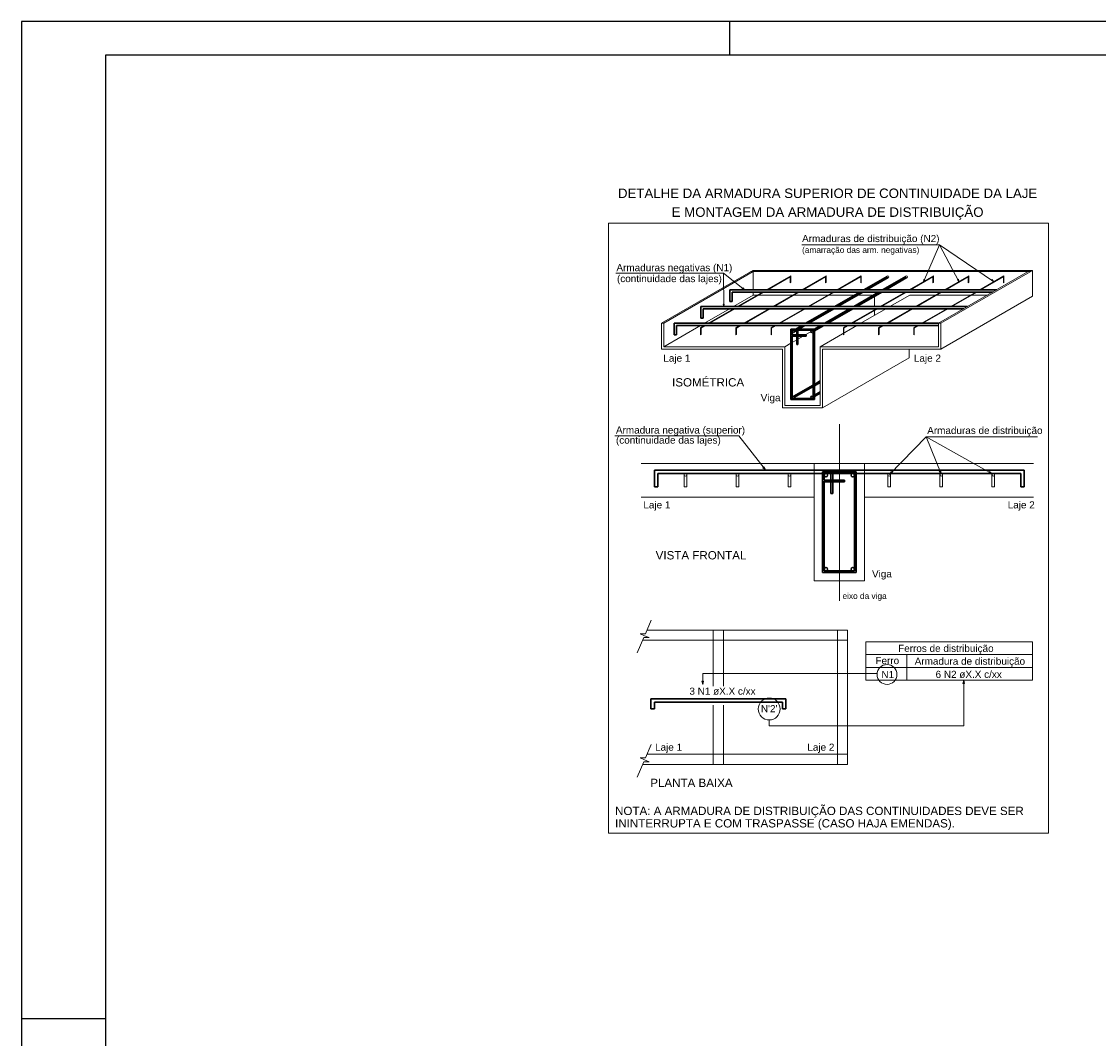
# Model space of a CAD drawing. Header units: millimetres. Extents: x 0 to 84.1, y 0 to 59.4.
# Tile 4 of 8: x 0 to 32.1, y 29.1 to 59.4. Entities that reach past the tile are written whole.
import ezdxf

# ---------------------------------------------------------------- set-up
doc = ezdxf.new("R2010")
doc.units = ezdxf.units.MM
doc.header["$MEASUREMENT"] = 0
doc.linetypes.add('NULL', pattern=[0])
for name, color, linetype, lineweight in [('Cotas', 1, 'Continuous', 0), ('DT-Armadura', 2, 'Continuous', 30), ('DT-ARMADURA NEG', 1, 'Continuous', 20), ('DT-Forma', 5, 'Continuous', 5), ('DT-Relação do aço', 9, 'Continuous', 5), ('DT-Textos', 7, 'Continuous', 5), ('EIXOS', 1, 'Continuous', 20)]:
    doc.layers.add(name, color=color, linetype=linetype, lineweight=lineweight)
doc.layers.add('SEDUC_MARF', color=1, linetype='Continuous')
doc.layers.add('SEDUC_MARGG', color=7, linetype='Continuous')
doc.styles.add('Arial', font='txt')

msp = doc.modelspace()

# ---------------------------------------------------------------- linework, layer by layer
at = {"layer": 'Cotas'}
for p, q in [((27.356, 52.749), (23.248, 52.749)), ((26.875, 51.65), (27.356, 52.749)), ((27.933, 51.66), (27.356, 52.749)), ((28.967, 51.659), (27.356, 52.749)), ((20.916, 51.902), (17.709, 51.902)), ((20.922, 50.915), (20.916, 51.902)), ((21.542, 51.412), (20.916, 51.902)), ((21.372, 47.061), (17.683, 47.061)), ((22.167, 46.041), (21.372, 47.061)), ((25.868, 45.911), (26.955, 47.032)), ((27.404, 45.927), (26.955, 47.032)), ((26.955, 47.032), (30.271, 47.032)), ((28.919, 45.925), (26.955, 47.032)), ((18.759, 41.565), (18.589, 41.162)), ((18.431, 41.162), (18.565, 41.105)), ((18.431, 41.162), (18.589, 41.162)), ((18.565, 41.105), (18.699, 41.049)), ((18.542, 41.049), (18.348, 40.59)), ((18.699, 41.049), (18.542, 41.049)), ((25.494, 39.977), (20.299, 39.977)), ((20.299, 39.651), (20.299, 39.977)), ((28.076, 39.775), (28.076, 38.419)), ((22.28, 38.595), (22.28, 38.419)), ((22.28, 38.419), (28.076, 38.419)), ((18.759, 37.865), (18.589, 37.462)), ((18.542, 37.349), (18.348, 36.89)), ((18.431, 37.462), (18.565, 37.405)), ((18.431, 37.462), (18.589, 37.462)), ((18.699, 37.349), (18.542, 37.349)), ((18.565, 37.405), (18.699, 37.349))]:
    msp.add_line(p, q, dxfattribs=at)
for points in [[(17.495, 53.393), (30.604, 53.393), (30.604, 35.223), (17.495, 35.223), (17.495, 53.393)], [(26.875, 51.65), (26.918, 51.704), (26.885, 51.719), (26.875, 51.65)], [(27.933, 51.66), (27.918, 51.729), (27.885, 51.711), (27.933, 51.66)], [(28.967, 51.659), (28.921, 51.712), (28.9, 51.682), (28.967, 51.659)], [(21.542, 51.412), (21.5, 51.468), (21.478, 51.44), (21.542, 51.412)], [(20.922, 50.915), (20.94, 50.982), (20.904, 50.982), (20.922, 50.915)], [(22.167, 46.041), (22.128, 46.133), (22.087, 46.101), (22.167, 46.041)], [(25.868, 45.911), (25.953, 45.963), (25.916, 45.999), (25.868, 45.911)], [(27.404, 45.927), (27.391, 46.026), (27.343, 46.007), (27.404, 45.927)], [(28.919, 45.925), (28.847, 45.995), (28.822, 45.95), (28.919, 45.925)], [(20.299, 39.651), (20.325, 39.748), (20.273, 39.748), (20.299, 39.651)], [(28.076, 39.775), (28.05, 39.679), (28.102, 39.679), (28.076, 39.775)]]:
    msp.add_lwpolyline(points, dxfattribs=at)
for centre, radius in [((25.789, 39.949), 0.296), ((22.28, 38.921), 0.326)]:
    msp.add_circle(centre, radius, dxfattribs=at)
at = {"layer": 'DT-Armadura'}
for p, q in [((25.099, 51.41), (25.789, 51.808)), ((25.192, 51.41), (25.823, 51.774)), ((25.659, 51.41), (26.349, 51.808)), ((25.752, 51.41), (26.383, 51.774)), ((21.107, 51.41), (29.052, 51.41)), ((21.107, 51.41), (21.107, 51.06)), ((21.107, 51.06), (21.177, 51.06)), ((21.177, 51.34), (28.931, 51.34)), ((21.177, 51.34), (21.177, 51.06)), ((24.236, 50.912), (24.978, 51.34)), ((24.328, 50.912), (25.071, 51.34)), ((24.796, 50.912), (25.538, 51.34)), ((24.857, 51.27), (24.978, 51.34)), ((24.888, 50.912), (25.631, 51.34)), ((24.95, 51.27), (25.071, 51.34)), ((25.417, 51.27), (25.538, 51.34)), ((25.51, 51.27), (25.631, 51.34)), ((20.244, 50.842), (20.244, 50.912)), ((20.244, 50.912), (28.189, 50.912)), ((20.244, 50.912), (20.244, 50.842)), ((20.244, 50.912), (20.244, 50.562)), ((20.314, 50.842), (28.067, 50.842)), ((20.314, 50.842), (20.314, 50.562)), ((23.372, 50.413), (24.115, 50.842)), ((23.464, 50.413), (24.207, 50.842)), ((23.932, 50.413), (24.675, 50.842)), ((24.024, 50.413), (24.767, 50.842)), ((19.45, 50.343), (19.45, 50.413)), ((19.45, 50.413), (27.325, 50.413)), ((19.45, 50.413), (19.45, 50.343)), ((19.45, 50.413), (19.45, 50.063)), ((20.244, 50.562), (20.314, 50.562)), ((19.45, 50.063), (19.52, 50.063)), ((19.52, 50.343), (27.325, 50.343)), ((19.52, 50.343), (19.52, 50.063)), ((23.624, 50.238), (22.924, 50.238)), ((22.924, 50.238), (22.924, 50.203)), ((22.924, 50.203), (22.924, 48.138)), ((23.589, 50.203), (22.959, 50.203)), ((22.959, 50.203), (22.959, 50.063)), ((22.959, 50.063), (23.379, 50.063)), ((23.028, 50.161), (23.101, 50.203)), ((23.069, 50.238), (23.251, 50.343)), ((23.099, 50.203), (23.099, 50.063)), ((23.134, 50.203), (23.134, 50.063)), ((23.161, 50.238), (23.343, 50.343)), ((23.379, 50.063), (23.379, 50.028)), ((23.589, 48.173), (23.589, 50.203)), ((23.624, 50.235), (23.811, 50.343)), ((23.624, 50.182), (23.903, 50.343)), ((23.624, 50.238), (23.624, 50.203)), ((23.624, 48.138), (23.624, 50.203)), ((22.924, 50.028), (23.379, 50.028)), ((22.959, 50.028), (22.959, 48.173)), ((23.099, 50.028), (23.099, 49.783)), ((23.099, 49.783), (23.134, 49.783)), ((23.134, 50.028), (23.134, 49.783)), ((23.011, 48.238), (23.589, 48.572)), ((23.029, 48.208), (23.589, 48.531)), ((23.624, 48.592), (23.799, 48.693)), ((23.624, 48.551), (23.799, 48.652)), ((22.924, 48.138), (23.624, 48.138)), ((22.959, 48.173), (23.589, 48.173)), ((23.571, 48.238), (23.589, 48.248)), ((23.624, 48.269), (23.799, 48.369)), ((23.624, 48.228), (23.799, 48.329)), ((18.86, 46.036), (29.879, 46.036)), ((18.86, 46.036), (18.86, 45.936)), ((18.86, 46.036), (18.86, 45.536)), ((18.96, 45.936), (29.779, 45.936)), ((18.96, 45.936), (18.96, 45.536)), ((23.87, 45.936), (23.87, 42.986)), ((24.82, 45.936), (23.92, 45.936)), ((23.92, 45.936), (23.92, 45.736)), ((24.12, 45.936), (24.12, 45.736)), ((24.17, 45.936), (24.17, 45.736)), ((24.82, 43.036), (24.82, 45.936)), ((24.87, 42.986), (24.87, 45.936)), ((29.779, 45.936), (29.779, 45.536)), ((29.879, 46.036), (29.879, 45.536)), ((23.87, 45.686), (24.52, 45.686)), ((23.92, 45.736), (24.52, 45.736)), ((23.92, 45.686), (23.92, 43.036)), ((24.12, 45.686), (24.12, 45.336)), ((24.17, 45.686), (24.17, 45.336)), ((24.52, 45.736), (24.52, 45.686)), ((18.86, 45.536), (18.96, 45.536)), ((24.12, 45.336), (24.17, 45.336)), ((29.879, 45.536), (29.779, 45.536)), ((23.92, 43.036), (24.82, 43.036)), ((23.87, 42.986), (24.87, 42.986)), ((18.756, 39.221), (22.775, 39.221)), ((18.756, 39.221), (18.756, 39.121)), ((18.756, 39.221), (18.756, 38.921)), ((22.775, 39.221), (22.775, 38.921)), ((18.756, 38.921), (18.856, 38.921)), ((18.856, 39.121), (22.675, 39.121)), ((18.856, 39.121), (18.856, 38.921)), ((22.675, 39.121), (22.675, 38.921)), ((22.775, 38.921), (22.675, 38.921))]:
    msp.add_line(p, q, dxfattribs=at)
at = {"layer": 'DT-Armadura', "linetype": 'Continuous'}
for p, q in [((24.87, 45.986), (23.87, 45.986)), ((23.87, 45.986), (23.87, 45.936)), ((24.87, 45.986), (24.87, 45.936))]:
    msp.add_line(p, q, dxfattribs=at)
at = {"layer": 'DT-Armadura'}
for centre, radius in [((22.994, 50.168), 0.035), ((23.554, 50.168), 0.035), ((22.994, 48.208), 0.035), ((23.554, 48.208), 0.035), ((23.97, 45.886), 0.05), ((24.77, 45.886), 0.05), ((23.97, 43.086), 0.05), ((24.77, 43.086), 0.05)]:
    msp.add_circle(centre, radius, dxfattribs=at)
at = {"layer": 'DT-ARMADURA NEG'}
for p, q in [((22.201, 51.41), (22.922, 51.827)), ((22.236, 51.41), (22.907, 51.798)), ((22.907, 51.798), (22.907, 51.616)), ((22.922, 51.827), (22.922, 51.625)), ((23.251, 51.41), (23.972, 51.827)), ((23.286, 51.41), (23.957, 51.798)), ((23.957, 51.798), (23.957, 51.616)), ((23.972, 51.827), (23.972, 51.625)), ((24.301, 51.41), (25.022, 51.827)), ((24.336, 51.41), (25.007, 51.798)), ((25.007, 51.798), (25.007, 51.616)), ((25.022, 51.827), (25.022, 51.625)), ((26.453, 51.41), (27.174, 51.827)), ((26.488, 51.41), (27.159, 51.798)), ((27.159, 51.798), (27.159, 51.616)), ((27.174, 51.827), (27.174, 51.625)), ((27.503, 51.41), (28.224, 51.827)), ((27.538, 51.41), (28.209, 51.798)), ((28.209, 51.798), (28.209, 51.616)), ((28.224, 51.827), (28.224, 51.625)), ((28.553, 51.41), (29.274, 51.827)), ((28.588, 51.41), (29.259, 51.798)), ((29.259, 51.798), (29.259, 51.616)), ((29.274, 51.827), (29.274, 51.625)), ((22.907, 51.616), (22.922, 51.625)), ((23.957, 51.616), (23.972, 51.625)), ((25.007, 51.616), (25.022, 51.625)), ((27.159, 51.616), (27.174, 51.625)), ((28.209, 51.616), (28.224, 51.625)), ((29.259, 51.616), (29.274, 51.625)), ((21.338, 50.912), (22.08, 51.34)), ((21.373, 50.912), (22.115, 51.34)), ((22.388, 50.912), (23.13, 51.34)), ((22.423, 50.912), (23.165, 51.34)), ((23.438, 50.912), (24.18, 51.34)), ((23.473, 50.912), (24.215, 51.34)), ((25.589, 50.912), (26.332, 51.34)), ((25.624, 50.912), (26.367, 51.34)), ((26.639, 50.912), (27.382, 51.34)), ((26.674, 50.912), (27.417, 51.34)), ((27.689, 50.912), (28.432, 51.34)), ((27.724, 50.912), (28.467, 51.34)), ((20.474, 50.413), (21.217, 50.842)), ((20.509, 50.413), (21.252, 50.842)), ((21.524, 50.413), (22.267, 50.842)), ((21.559, 50.413), (22.302, 50.842)), ((22.574, 50.413), (23.317, 50.842)), ((22.609, 50.413), (23.352, 50.842)), ((24.726, 50.413), (25.468, 50.842)), ((24.761, 50.413), (25.503, 50.842)), ((25.776, 50.413), (26.518, 50.842)), ((25.811, 50.413), (26.553, 50.842)), ((26.826, 50.413), (27.568, 50.842)), ((26.861, 50.413), (27.603, 50.842)), ((20.236, 50.276), (20.353, 50.343)), ((20.236, 50.276), (20.236, 50.065)), ((20.236, 50.065), (20.251, 50.074)), ((20.251, 50.264), (20.388, 50.343)), ((20.251, 50.264), (20.251, 50.074)), ((21.286, 50.276), (21.403, 50.343)), ((21.286, 50.276), (21.286, 50.065)), ((21.286, 50.065), (21.301, 50.074)), ((21.301, 50.264), (21.438, 50.343)), ((21.301, 50.264), (21.301, 50.074)), ((22.336, 50.276), (22.453, 50.343)), ((22.336, 50.276), (22.336, 50.065)), ((22.336, 50.065), (22.351, 50.074)), ((22.351, 50.264), (22.488, 50.343)), ((22.351, 50.264), (22.351, 50.074)), ((24.488, 50.276), (24.605, 50.343)), ((24.488, 50.276), (24.488, 50.065)), ((24.488, 50.065), (24.503, 50.074)), ((24.503, 50.264), (24.64, 50.343)), ((24.503, 50.264), (24.503, 50.074)), ((25.538, 50.276), (25.655, 50.343)), ((25.538, 50.276), (25.538, 50.065)), ((25.538, 50.065), (25.553, 50.074)), ((25.553, 50.264), (25.69, 50.343)), ((25.553, 50.264), (25.553, 50.074)), ((26.588, 50.276), (26.705, 50.343)), ((26.588, 50.276), (26.588, 50.065)), ((26.588, 50.065), (26.603, 50.074)), ((26.603, 50.264), (26.74, 50.343)), ((26.603, 50.264), (26.603, 50.074)), ((19.744, 45.897), (19.744, 45.536)), ((19.823, 45.897), (19.823, 45.536)), ((21.294, 45.897), (21.294, 45.536)), ((21.373, 45.897), (21.373, 45.536)), ((22.845, 45.897), (22.845, 45.536)), ((22.924, 45.897), (22.924, 45.536)), ((25.815, 45.897), (25.815, 45.536)), ((25.894, 45.897), (25.894, 45.536)), ((27.366, 45.897), (27.366, 45.536)), ((27.445, 45.897), (27.445, 45.536)), ((28.916, 45.897), (28.916, 45.536)), ((28.995, 45.897), (28.995, 45.536)), ((19.823, 45.536), (19.744, 45.536)), ((21.373, 45.536), (21.294, 45.536)), ((22.924, 45.536), (22.845, 45.536)), ((25.894, 45.536), (25.815, 45.536)), ((27.445, 45.536), (27.366, 45.536)), ((28.995, 45.536), (28.916, 45.536))]:
    msp.add_line(p, q, dxfattribs=at)
for centre, radius in [((25.805, 51.791), 0.035), ((26.365, 51.791), 0.035), ((19.784, 45.897), 0.0391), ((21.334, 45.897), 0.0391), ((22.885, 45.897), 0.0391), ((25.855, 45.897), 0.0391), ((27.406, 45.897), 0.0391), ((28.956, 45.897), 0.0391)]:
    msp.add_circle(centre, radius, dxfattribs=at)
at = {"layer": 'DT-Forma'}
for p, q in [((19.068, 50.413), (21.795, 51.988)), ((21.865, 51.988), (21.795, 51.988)), ((21.865, 51.988), (30.123, 51.988)), ((27.395, 50.413), (30.123, 51.988)), ((30.053, 51.988), (30.123, 51.988)), ((30.123, 51.218), (30.123, 51.988)), ((19.138, 50.413), (21.805, 51.953)), ((21.735, 51.953), (30.062, 51.953)), ((21.805, 51.41), (21.805, 51.953)), ((27.325, 50.413), (29.992, 51.953)), ((21.214, 50.912), (21.805, 51.253)), ((21.805, 51.253), (21.805, 51.34)), ((21.805, 51.253), (21.928, 51.253)), ((21.963, 51.253), (22.978, 51.253)), ((23.013, 51.253), (24.028, 51.253)), ((24.063, 51.253), (24.827, 51.253)), ((24.92, 51.253), (25.387, 51.253)), ((25.416, 50.912), (25.416, 51.216)), ((25.875, 50.912), (26.466, 51.253)), ((26.466, 51.253), (27.23, 51.253)), ((27.265, 51.253), (28.28, 51.253)), ((27.395, 49.643), (30.123, 51.218)), ((28.315, 51.253), (28.78, 51.253)), ((20.35, 50.413), (21.093, 50.842)), ((25.011, 50.413), (25.754, 50.842)), ((25.416, 50.812), (25.416, 50.842)), ((25.416, 50.646), (25.416, 50.791)), ((19.068, 49.643), (19.068, 50.413)), ((19.138, 50.413), (19.068, 50.413)), ((19.138, 49.713), (19.138, 50.413)), ((27.325, 49.713), (27.325, 50.413)), ((27.325, 50.413), (27.395, 50.413)), ((27.395, 49.643), (27.395, 50.413)), ((19.138, 49.713), (20.228, 50.343)), ((23.355, 50.063), (23.52, 50.159)), ((23.799, 49.713), (24.89, 50.343)), ((22.749, 49.713), (22.924, 49.814)), ((22.959, 49.834), (23.099, 49.915)), ((23.134, 49.935), (23.294, 50.028)), ((22.679, 49.643), (19.068, 49.643)), ((22.749, 49.713), (19.138, 49.713)), ((22.679, 47.893), (22.679, 49.643)), ((22.749, 47.963), (22.749, 49.713)), ((23.799, 49.713), (27.325, 49.713)), ((23.799, 47.963), (23.799, 49.713)), ((23.869, 47.893), (23.869, 49.643)), ((23.869, 49.643), (27.395, 49.643)), ((26.446, 49.38), (26.446, 49.643)), ((23.869, 47.893), (26.446, 49.38)), ((22.679, 47.893), (23.869, 47.893)), ((22.749, 47.963), (23.799, 47.963)), ((18.46, 46.236), (30.157, 46.236)), ((23.62, 45.236), (18.46, 45.236)), ((23.62, 42.736), (23.62, 45.236)), ((25.12, 45.236), (30.157, 45.236)), ((25.12, 42.736), (25.12, 45.236)), ((23.62, 42.736), (25.12, 42.736)), ((20.613, 41.272), (18.636, 41.272)), ((20.613, 40.972), (18.509, 40.972)), ((20.613, 37.572), (18.636, 37.572)), ((20.613, 37.272), (18.509, 37.272))]:
    msp.add_line(p, q, dxfattribs=at)
at = {"layer": 'DT-Forma', "linetype": 'Continuous'}
for p, q in [((23.62, 45.236), (23.62, 46.236)), ((25.12, 45.236), (25.12, 46.236))]:
    msp.add_line(p, q, dxfattribs=at)
at = {"layer": 'DT-Forma'}
for points in [[(20.913, 40.972), (20.613, 40.972), (20.613, 41.272), (20.913, 41.272), (20.913, 40.972)], [(20.613, 37.272), (24.613, 37.272), (24.613, 41.272), (20.613, 41.272), (20.613, 39.602)], [(24.313, 40.972), (24.613, 40.972), (24.613, 41.272), (24.313, 41.272), (24.313, 40.972)], [(20.913, 37.572), (24.313, 37.572), (24.313, 40.972), (20.913, 40.972), (20.913, 39.596)], [(20.613, 39.03), (20.613, 37.272)], [(20.913, 39.035), (20.913, 37.572)], [(20.913, 37.572), (20.613, 37.572), (20.613, 37.272), (20.913, 37.272), (20.913, 37.572)], [(24.313, 37.572), (24.613, 37.572), (24.613, 37.272), (24.313, 37.272), (24.313, 37.572)]]:
    msp.add_lwpolyline(points, dxfattribs=at)
at = {"layer": 'DT-Relação do aço', "color": 7}
for p, q in [((25.155, 40.923), (30.123, 40.923)), ((25.155, 40.923), (25.155, 39.775)), ((30.123, 40.923), (30.123, 39.775)), ((25.155, 40.541), (30.123, 40.541)), ((26.38, 40.541), (26.38, 39.775)), ((25.155, 40.16), (30.123, 40.16)), ((25.155, 39.775), (30.123, 39.775))]:
    msp.add_line(p, q, dxfattribs=at)
at = {"layer": 'EIXOS'}
msp.add_line((24.37, 42.146), (24.37, 47.406), dxfattribs=at)
at = {"layer": 'SEDUC_MARF'}
for p, q in [((21.1, 59.4), (21.1, 58.4)), ((0, 29.7), (2.5, 29.7))]:
    msp.add_line(p, q, dxfattribs=at)
msp.add_lwpolyline([(84.1, 59.4), (0, 59.4), (0, 0), (84.1, 0)], close=True, dxfattribs=at)
at = {"layer": 'SEDUC_MARGG'}
msp.add_lwpolyline([(2.5, 1), (83.1, 1), (83.1, 58.4), (2.5, 58.4)], close=True, dxfattribs=at)

# ---------------------------------------------------------------- texts
at = {"layer": 'DT-Textos', "linetype": 'NULL', "line_spacing_factor": 0.798, "style": 'Arial'}
for s, insert, char_height, width, attachment_point in [('DETALHE DA ARMADURA SUPERIOR DE CONTINUIDADE DA LAJE', (24.019, 54.139), 0.2824, 24.70406, 8), ('E MONTAGEM DA ARMADURA DE DISTRIBUIÇÃO ', (24.019, 53.495), 0.2824, 18.59165, 8), ('Armaduras de distribuição (N2)', (27.353, 52.765), 0.2118, 8.02654, 9), ('(amarração das arm. negativas)', (26.752, 52.454), 0.1765, 7.08618, 9), ('Armaduras negativas (N1)', (17.727, 51.899), 0.2118, 6.7694, 7), ('(continuidade das lajes)', (17.743, 51.573), 0.2118, 6.12597, 7), ('Laje 1', (19.124, 49.203), 0.2118, 1.58027, 7), ('Laje 2', (26.59, 49.203), 0.2118, 1.58027, 7), ('ISOMÉTRICA', (19.385, 48.525), 0.2471, 4.35586, 7), ('Viga', (22.024, 48.024), 0.2118, 1.16085, 7), ('Armadura negativa (superior)', (17.712, 47.062), 0.2118, 7.5434, 7), ('Armaduras de distribuição', (26.987, 47.048), 0.2118, 6.73769, 7), ('(continuidade das lajes)', (17.712, 46.762), 0.2118, 6.12597, 7), ('Laje 1', (18.53, 44.832), 0.2118, 1.58027, 7), ('Laje 2', (29.385, 44.832), 0.2118, 1.58027, 7), ('VISTA FRONTAL', (18.895, 43.373), 0.2471, 5.48413, 7), ('Viga', (25.342, 42.777), 0.2118, 1.16085, 7), ('eixo da viga', (24.463, 42.146), 0.1765, 2.66846, 7), ('Ferros de distribuição', (27.543, 40.556), 0.2118, 5.57684, 8), ('Ferro', (25.798, 40.254), 0.2118, 1.38571, 8), ('Armadura de distribuição', (28.259, 40.174), 0.2118, 6.44769, 8), ('N1', (25.813, 39.842), 0.2118, 0.74143, 8), ('6 N2 øX.X c/xx', (28.223, 39.842), 0.2118, 3.86771, 8), ('3 N1 øX.X c/xx', (20.887, 39.34), 0.2118, 3.86771, 8), ("N'2'", (22.277, 38.824), 0.2118, 0.96289, 8), ('Laje 1', (18.877, 37.613), 0.2118, 1.58027, 7), ('Laje 2', (23.415, 37.613), 0.2118, 1.58027, 7), ('PLANTA BAIXA', (18.734, 36.597), 0.2471, 4.97964, 7), ('NOTA: A ARMADURA DE DISTRIBUIÇÃO DAS CONTINUIDADES DEVE SER', (17.686, 35.686), 0.2471, 24.6979, 7), ('ININTERRUPTA E COM TRASPASSE (CASO HAJA EMENDAS).', (17.686, 35.317), 0.2471, 20.53618, 7)]:
    msp.add_mtext(s, dxfattribs=dict(at, insert=insert, char_height=char_height, width=width, attachment_point=attachment_point))

doc.saveas('drawing.dxf')
